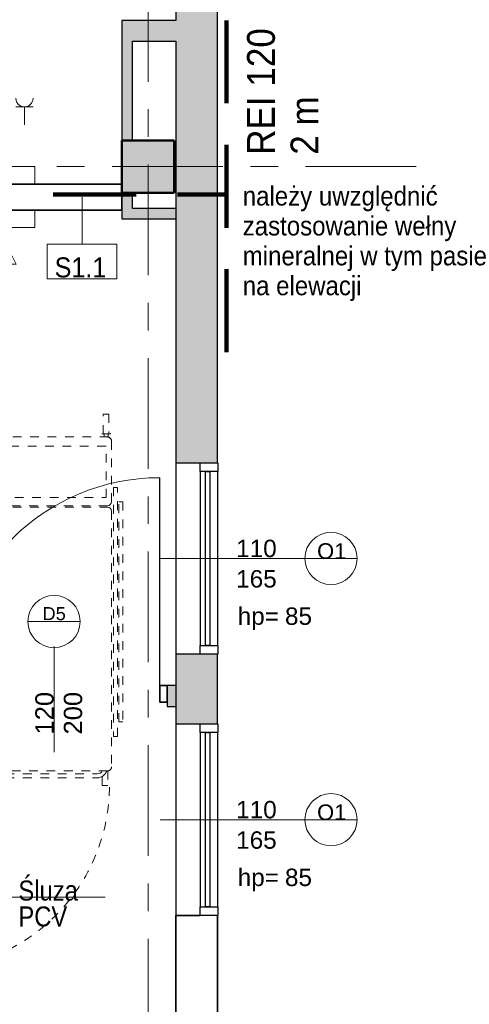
# Model space of a CAD drawing. Header units: centimetres. Extents: x 101 to 4622, y -1383 to 1498.
# Tile 56 of 68: x 4363 to 4622, y -468 to 97. Entities that reach past the tile are written whole.
import ezdxf

# ---------------------------------------------------------------- set-up
doc = ezdxf.new("R2010")
doc.units = ezdxf.units.CM
for name, pattern in [('Długa kreska', [71.4375, 47.625, -23.8125]), ('Kreska', [10, 5, -5]), ('Oś', [111.125, 63.5, -15.875, 15.875, -15.875])]:
    doc.linetypes.add(name, pattern=pattern)
for name, color, linetype, lineweight in [('A-AREA-IDEN', 2, 'Continuous', 18), ('A-DETL', 90, 'Continuous', 9), ('A-DETL-GENF', 92, 'Continuous', 18), ('A-DETL-MEDM', 33, 'Continuous', 35), ('A-DOOR', 31, 'Continuous', 25), ('A-DOOR-IDEN', 31, 'Continuous', 18), ('A-GENM-HDLN', 13, 'Kreska', 18), ('A-GLAZ', 151, 'Continuous', 25), ('A-GLAZ-IDEN', 152, 'Continuous', 18), ('A-WALL', 113, 'Continuous', 25), ('A-WALL-IDEN', 211, 'Continuous', 18), ('A-WALL-PATT', 111, 'Continuous', 25), ('G-ANNO-TEXT', 231, 'Continuous', 18), ('Q-SPCQ', 91, 'Continuous', 18), ('Q-SPCQ-HDLN', 91, 'Kreska', 18), ('S-COLS', 52, 'Continuous', 25), ('S-GRID', 1, 'Continuous', 18)]:
    doc.layers.add(name, color=color, linetype=linetype, lineweight=lineweight)
doc.styles.add('Arial_1', font='arial.ttf', dxfattribs={"height": 7.5})
doc.styles.add('Arial_10', font='arial.ttf', dxfattribs={"height": 0.2})
doc.styles.add('Arial_11', font='arial.ttf', dxfattribs={"height": 9})
doc.styles.add('Arial_14', font='arial.ttf', dxfattribs={"width": 0.9, "height": 16})
doc.styles.add('Arial_4', font='arial.ttf', dxfattribs={"width": 0.85, "height": 11.5})
doc.styles.add('Arial_5', font='arial.ttf', dxfattribs={"height": 10})
doc.styles.add('Arial_6', font='arial.ttf', dxfattribs={"width": 0.9, "height": 11.5})
doc.styles.add('Arial_7', font='arial.ttf', dxfattribs={"height": 10.5})
doc.styles.add('Arial_8', font='arial.ttf', dxfattribs={"width": 0.9, "height": 11})

# ---------------------------------------------------------------- blocks, each defined once
blk = doc.blocks.new('M_Concrete-Square-Column - 300 x 300mm-1161001-4_piętro II PT - projektowany - PPOŻ B')
at = {"layer": 'S-COLS', "lineweight": 18}
blk.add_hatch(color=254, dxfattribs=at).paths.add_polyline_path([(15, 15), (-15, 15), (-15, -15), (15, -15)], flags=0)
at = {"layer": 'S-COLS', "lineweight": 50}
for p, q in [((15, 15), (-15, 15)), ((-15, 15), (-15, -15)), ((15, -15), (15, 15)), ((-15, -15), (15, -15))]:
    blk.add_line(p, q, dxfattribs=at)
blk = doc.blocks.new('DRZWI 1S - Drzwi 120-1363990-4_piętro II PT - projektowany - PPOŻ B')
at = {"layer": 'A-DETL-GENF'}
for p, q in [((-65, 6), (-65, -3.5)), ((-60.7, 6), (-65, 6)), ((-60.7, -3.5), (-60.7, 6)), ((65, 6), (60.7, 6)), ((60.7, 6), (60.7, -3.5)), ((65, -3.5), (65, 6)), ((-65, -3.5), (-60.7, -3.5)), ((60.7, -3.5), (65, -3.5))]:
    blk.add_line(p, q, dxfattribs=at)
at = {"layer": 'A-DETL-MEDM'}
for p, q in [((-60.7, 6), (-65, 6)), ((-65, 6), (-65, -3.5)), ((-60.7, -3.5), (-60.7, 6)), ((60.7, -3.5), (60.7, 6)), ((60.7, 6), (65, 6)), ((65, 6), (65, -3.5)), ((-65, -3.5), (-60.7, -3.5)), ((65, -3.5), (60.7, -3.5))]:
    blk.add_line(p, q, dxfattribs=at)
at = {"layer": 'A-DOOR'}
blk.add_line((60.7, 6), (60.7, 125.39), dxfattribs=at)
at = {"layer": 'A-DOOR', "lineweight": 18}
blk.add_line((0, 28.5), (0, -28.5), dxfattribs=at)
blk.add_arc((60.7, 5.39), 120, 90, 179.707, dxfattribs=at)
blk = doc.blocks.new('Łóżko transportowe - łóżko PRAWY SKRĘT-1263338-4_piętro II PT - projektowany - PPOŻ B')
at = {"layer": 'A-GENM-HDLN'}
for p, q in [((-211, -72.67), (-207.66, -72.67)), ((-211, -81.04), (-211, -72.67)), ((-207.66, -72.67), (-207.66, -77.83)), ((-149.44, -72.67), (-149.44, -77.72)), ((-146.11, -72.67), (-149.44, -72.67)), ((-146.11, -81.04), (-146.11, -72.67)), ((-152.16, -77.04), (-204.76, -77.04)), ((-213.01, -230.22), (-213.01, -83.34)), ((-210.71, -81.04), (-146.11, -81.04)), ((-152.16, -79.34), (-204.76, -79.34)), ((-144.01, -83.34), (-144.01, -230.22)), ((-214.13, -100.83), (-216.43, -100.83)), ((-216.43, -100.83), (-216.43, -243.73)), ((-214.13, -243.73), (-214.13, -100.83)), ((-142.2, -101.09), (-139.9, -101.09)), ((-142.2, -243.73), (-142.2, -101.09)), ((-139.9, -101.09), (-139.9, -243.73)), ((-219.53, -109.11), (-217.23, -109.11)), ((-219.53, -235.46), (-219.53, -109.11)), ((-217.23, -109.11), (-217.23, -235.46)), ((-138.89, -109.11), (-138.89, -235.46)), ((-136.59, -109.11), (-138.89, -109.11)), ((-136.59, -235.46), (-136.59, -109.11)), ((-217.23, -235.46), (-219.53, -235.46)), ((-213.01, -270.47), (-213.01, -235.61)), ((-146.31, -232.52), (-210.71, -232.52)), ((-210.71, -233.31), (-146.31, -233.31)), ((-144.01, -235.61), (-144.01, -270.47)), ((-138.89, -235.46), (-136.59, -235.46)), ((-147.5, -238.03), (-209.87, -238.03)), ((-209.87, -238.03), (-209.87, -267.5)), ((-147.5, -267.5), (-147.5, -238.03)), ((-216.43, -243.73), (-214.13, -243.73)), ((-139.9, -243.73), (-142.2, -243.73)), ((-209.87, -267.5), (-147.5, -267.5)), ((-211.54, -285.9), (-211.54, -274.65)), ((-146.31, -272.77), (-210.71, -272.77)), ((-208.23, -274.65), (-208.23, -285.9)), ((-150.17, -274.65), (-145.11, -274.65)), ((-149.14, -285.9), (-149.14, -274.65)), ((-148.67, -274.65), (-148.67, -272.75)), ((-146.35, -274.65), (-146.35, -272.75)), ((-145.83, -274.65), (-145.83, -285.9)), ((-208.23, -285.9), (-211.54, -285.9)), ((-145.83, -285.9), (-149.14, -285.9))]:
    blk.add_line(p, q, dxfattribs=at)
for centre, radius, start, end in [((-152.16, -82.79), 5.75, 17.7326, 90), ((-210.71, -83.34), 2.3, 90, 180), ((-152.16, -82.79), 3.45, 30.5058, 90), ((-146.31, -83.34), 2.3, 0, 90), ((-146.31, -230.22), 2.3, 270, 0), ((-146.31, -235.61), 2.3, 0, 90), ((-210.71, -270.47), 2.3, 180, 270), ((-146.31, -270.47), 2.3, 270, 0)]:
    blk.add_arc(centre, radius, start, end, dxfattribs=at)
at = {"layer": 'Q-SPCQ'}
for p, q in [((-55.67, 38.72), (-55.67, 41.02)), ((-55.67, 41.02), (70.69, 41.02)), ((70.69, 41.02), (70.69, 38.72)), ((-94.86, 34.06), (-94.86, 29)), ((-90.67, 34.5), (-55.81, 34.5)), ((-63.94, 37.92), (-63.94, 35.62)), ((78.96, 37.92), (-63.94, 37.92)), ((-63.94, 35.62), (78.96, 35.62)), ((70.69, 38.72), (-55.67, 38.72)), ((-50.42, 34.5), (96.46, 34.5)), ((78.96, 35.62), (78.96, 37.92)), ((-106.11, 29.72), (-106.11, 33.03)), ((-106.11, 33.03), (-94.86, 33.03)), ((-94.86, 29.72), (-106.11, 29.72)), ((-94.86, 32.56), (-92.95, 32.56)), ((-94.86, 30.24), (-92.95, 30.24)), ((-92.97, -32.2), (-92.97, 32.2)), ((-87.7, 31.37), (-87.7, -31)), ((-58.24, 31.37), (-87.7, 31.37)), ((-58.24, 12.56), (-58.24, 31.37)), ((-53.51, 32.2), (-53.51, 14.3)), ((-52.72, 15.13), (-52.72, 32.2)), ((-43.95, 26.18), (-41.4, 29.24)), ((-41.4, 29.24), (-37.87, 30.32)), ((-37.87, 30.32), (-32.38, 29.92)), ((-32.38, 29.92), (-23.14, 28.89)), ((-23.49, 33.12), (-21.22, 5.81)), ((98.76, 32.49), (107.12, 32.49)), ((98.76, 32.2), (98.76, -32.4)), ((107.12, 29.16), (101.97, 29.16)), ((107.12, 32.49), (107.12, 29.16)), ((118.27, 28.69), (117.47, 28.15)), ((120.12, 28.95), (118.27, 28.69)), ((121.45, 28.95), (120.12, 28.95)), ((123.04, 28.95), (121.45, 28.95)), ((124.84, 28.69), (123.04, 28.95)), ((-45.79, 21.48), (-43.95, 26.18)), ((100.45, -26.34), (100.45, 26.25)), ((102.75, -26.34), (102.75, 26.25)), ((114.56, 25.24), (114.03, 24.44)), ((114.03, 24.44), (114.03, 23.91)), ((114.03, 23.91), (114.08, 23.1)), ((114.08, 23.1), (114.32, 22.25)), ((115.35, 26.3), (114.56, 25.24)), ((115.88, 27.09), (115.35, 26.3)), ((117.47, 28.15), (115.88, 27.09)), ((-79.79, 17.34), (-71, 17.03)), ((-75.29, 17.28), (-78.02, 15.16)), ((-71, 17.03), (-65.71, 15.12)), ((-52.06, 15.82), (-45.79, 21.48)), ((-30.17, 17.16), (-29.39, 13.18)), ((114.32, 22.25), (114.71, 21.57)), ((114.71, 21.57), (114.98, 21.19)), ((114.98, 21.19), (115.23, 20.92)), ((115.23, 20.92), (115.48, 20.74)), ((123.91, 21.37), (124.1, 21)), ((147.83, 18.1), (147.96, 17.02)), ((147.96, 17.02), (148.22, 15.7)), ((-85.46, 8.14), (-83.75, 12.89)), ((-83.75, 12.89), (-81.46, 16.46)), ((-78.02, 15.16), (-79.32, 12.25)), ((-79.32, 12.25), (-79.3, 7.78)), ((-70.43, 12.29), (-71.36, 9.94)), ((-65.71, 15.12), (-60.22, 12.25)), ((-60.22, 12.25), (-57.47, 9.74)), ((-59.96, 11.91), (-56.86, 11.75)), ((-55.38, 12.34), (-52.06, 15.82)), ((-29.39, 13.18), (-27.6, 10.36)), ((148.22, 15.7), (148.49, 14.64)), ((148.49, 14.64), (149.02, 12.25)), ((149.02, 12.25), (149.28, 10.66)), ((-85.11, 2.29), (-85.46, 8.14)), ((-80.57, 2.56), (-79.46, 6.57)), ((-62.45, 4.98), (-62.68, 6.92)), ((-57.47, 9.74), (-56.99, 4.53)), ((-27.43, 6.67), (-29.38, 3.26)), ((-27.6, 10.36), (-27.43, 6.67)), ((149.28, 10.66), (149.55, 8.54)), ((149.55, 8.54), (149.55, 6.42)), ((149.55, 6.42), (149.81, 4.3)), ((-83.81, -1.05), (-85.11, 2.29)), ((-80.05, -0.59), (-80.57, 2.56)), ((-71.99, 0.23), (-72.29, 2.75)), ((-63.14, 3.31), (-62.45, 4.98)), ((-57.02, 4.3), (-58.79, -0.56)), ((-21.88, 0.92), (-27.74, -15.16)), ((149.81, 4.3), (149.81, 2.44)), ((149.81, 2.44), (149.81, 0.85)), ((149.81, 0.85), (149.81, -1.27)), ((-73.74, -4.18), (-82.45, -2.21)), ((-77.94, -3.33), (-80.05, -0.59)), ((-68.13, -3.67), (-73.74, -4.18)), ((-62.1, -2.29), (-68.13, -3.67)), ((-58.79, -0.56), (-62.1, -2.29)), ((-61.75, -2.03), (-58.71, -2.66)), ((-58.24, -31), (-58.24, -3.82)), ((-57.43, -3.6), (-55.11, -7.81)), ((-30.06, -8.73), (-28.96, -5.2)), ((-28.96, -5.2), (-29.98, -1.41)), ((149.81, -1.27), (149.81, -3.39)), ((-55.11, -7.81), (-50.47, -14.88)), ((-53.51, -10.24), (-53.51, -32.2)), ((-34.27, -14.65), (-32.51, -11)), ((-32.51, -11), (-30.06, -8.73)), ((96.55, -8.81), (97.4, -14.24)), ((102.27, -8.97), (97.21, -8.16)), ((104.13, -7.98), (104.02, -8.17)), ((111.94, -13.19), (104.98, -7.83)), ((-52.72, -32.2), (-52.72, -11.45)), ((-50.47, -14.88), (-49.89, -19.88)), ((98.63, -15.63), (108.86, -18.54)), ((149.28, -16.38), (149.02, -17.7)), ((-49.89, -19.88), (-48.19, -23.49)), ((-28.42, -18.63), (-29.07, -34.66)), ((147.92, -21.46), (147.08, -22.85)), ((148.49, -20.09), (147.92, -21.46)), ((148.75, -18.76), (148.49, -20.09)), ((149.02, -17.7), (148.75, -18.76)), ((-48.19, -23.49), (-45.06, -25.43)), ((-45.06, -25.43), (-39.64, -26.44)), ((-39.64, -26.44), (-28.8, -28.02)), ((127.81, -27.51), (125.69, -27.25)), ((129.93, -27.78), (127.81, -27.51)), ((131.79, -27.78), (129.93, -27.78)), ((132.4, -27.81), (131.79, -27.78)), ((137.62, -27.78), (135.76, -28.04)), ((139.47, -27.51), (137.62, -27.78)), ((141.59, -26.98), (139.47, -27.51)), ((142.92, -26.45), (141.59, -26.98)), ((144.25, -25.92), (142.92, -26.45)), ((145.31, -25.13), (144.25, -25.92)), ((146.1, -24.33), (145.31, -25.13)), ((147.16, -22.74), (146.1, -24.33)), ((-106.11, -32.67), (-106.11, -29.36)), ((-106.11, -29.36), (-94.86, -29.36)), ((-94.86, -32.67), (-106.11, -32.67)), ((-94.86, -28.33), (-94.86, -33.39)), ((-94.86, -29.83), (-92.95, -29.83)), ((-94.86, -32.16), (-92.95, -32.16)), ((-87.7, -31), (-58.24, -31)), ((98.76, -32.4), (107.12, -32.4)), ((107.12, -29.06), (102.07, -29.06)), ((107.12, -32.4), (107.12, -29.06)), ((-55.81, -34.5), (-90.67, -34.5)), ((-63.94, -38.61), (-63.94, -36.31)), ((-63.94, -36.31), (78.7, -36.31)), ((78.7, -38.61), (-63.94, -38.61)), ((96.46, -34.5), (-50.42, -34.5)), ((78.7, -36.31), (78.7, -38.61)), ((-55.67, -39.61), (-55.67, -41.91)), ((70.69, -39.61), (-55.67, -39.61)), ((-55.67, -41.91), (70.69, -41.91)), ((70.69, -41.91), (70.69, -39.61)), ((-212.57, -274.65), (-207.51, -274.65)), ((-211.07, -274.65), (-211.07, -272.74)), ((-208.75, -274.65), (-208.75, -272.75))]:
    blk.add_line(p, q, dxfattribs=at)
for centre, radius, start, end in [((-90.67, 32.2), 2.3, 90, 180), ((-55.81, 32.2), 2.3, 360, 90), ((-50.42, 32.2), 2.3, 90, 180), ((96.46, 32.2), 2.3, 360, 90), ((97, 26.25), 5.75, 360, 72.2674), ((97, 26.25), 3.45, 360, 59.4942), ((114.45, 26.3), 10.67, 332.4303, 17.0256), ((135.37, -72.1), 102.08, 84.1616, 96.0296), ((155.31, -5.05), 35.87, 106.259, 128.4942), ((147.02, 24.57), 5.12, 53.3457, 110.0357), ((147.85, 25.78), 3.66, 334.0102, 52.4708), ((137.61, 13.35), 10, 86.6496, 169.8675), ((136.81, -0.41), 23.79, 75.7422, 86.6496), ((142.07, 16.76), 5.92, 13.0754, 84.1902), ((163.14, 13.71), 15.93, 138.9112, 164.0086), ((-79.85, 15.43), 1.91, 88.013, 147.341), ((118.49, 37.03), 16.57, 259.523, 289.0823), ((127.32, 11.76), 9.78, 68.046, 109.2287), ((-56.76, 13.66), 1.91, 267.0558, 316.4033), ((153.18, 10.57), 25.82, 169.8675, 185.4386), ((-32.69, 4.86), 11.5, 339.9773, 4.7513), ((131.67, -10.77), 19.09, 104.2457, 129.8189), ((133.26, -12.2), 20.9, 95.7555, 107.4934), ((133.4, -5.54), 14.31, 49.021, 98.976), ((123.87, -1.49), 6.97, 129.3765, 229.136), ((137.33, 0.4), 7.91, 309.1031, 2.8416), ((137.97, -0.27), 7.34, 8.3566, 49.021), ((-82.03, -0.35), 1.91, 201.3338, 257.3013), ((-59.1, -4.53), 1.91, 28.911, 78.2584), ((79.86, -7.33), 70.06, 352.5069, 3.2247), ((97.11, -8.72), 0.576, 80.8461, 188.9292), ((102.55, -7.27), 1.73, 260.8461, 328.5399), ((104.62, -8.28), 0.576, 52.4244, 148.5399), ((129.04, 4.7), 15.03, 229.6853, 259.0191), ((128, 26.42), 36.52, 267.1297, 277.2298), ((34.66, -39.09), 97.15, 9.5267, 17.2664), ((129.04, 12.28), 22.38, 279.3994, 306.3925), ((-16.93, -19.09), 11.5, 159.9773, 177.6993), ((99.11, -13.97), 1.73, 188.9292, 254.1509), ((61.3, 12.26), 56.78, 325.6186, 334.1985), ((127.86, 18.05), 34.19, 243.1615, 271.9722), ((139.83, 31.24), 60.07, 238.1847, 249.7735), ((97, -26.34), 3.45, 300.5058, 360), ((97, -26.34), 5.75, 287.7326, 360), ((133.88, 9.76), 37.9, 246.9882, 257.5224), ((136.25, -23.47), 5.8, 175.4525, 229.6854), ((134.62, -17.47), 10.63, 258.4769, 276.1668), ((-90.67, -32.2), 2.3, 180, 270), ((-55.81, -32.2), 2.3, 270, 0), ((-50.42, -32.2), 2.3, 180, 270), ((96.46, -32.2), 2.3, 270, 0), ((-204.76, -82.79), 5.75, 90, 162.2674), ((-204.76, -82.79), 3.45, 90, 149.4942), ((-210.71, -230.22), 2.3, 180, 270), ((-210.71, -235.61), 2.3, 90, 180)]:
    blk.add_arc(centre, radius, start, end, dxfattribs=at)
at = {"layer": 'Q-SPCQ-HDLN'}
for centre, radius, end in [((-106.11, -72.67), 105.71, 180.198), ((-106.11, -72.67), 40, 180), ((-28.77, -150.01), 105.71, 180.198)]:
    blk.add_arc(centre, radius, 90, end, dxfattribs=at)
blk = doc.blocks.new('Aluminum_Exterior_Window_-_Single - 110 x 165 cm-1394800-4_piętro II PT - projektowany - PPOŻ B')
at = {"layer": 'A-GLAZ'}
for p, q in [((-137.16, -4.66), (-132.16, -4.66)), ((-137.16, -14.66), (-137.16, -4.66)), ((-132.16, -4.66), (-132.16, -14.66)), ((-32.16, -4.66), (-132.16, -4.66)), ((-32.16, -4.66), (-27.16, -4.66)), ((-32.16, -14.66), (-32.16, -4.66)), ((-27.16, -4.66), (-27.16, -14.66)), ((-132.16, -7.67), (-32.16, -7.67)), ((-132.16, -10.21), (-132.16, -7.67)), ((-32.16, -10.21), (-132.16, -10.21)), ((-32.16, -7.67), (-32.16, -10.21)), ((-132.16, -14.66), (-137.16, -14.66)), ((-132.16, -14.66), (-32.16, -14.66)), ((-27.16, -14.66), (-32.16, -14.66))]:
    blk.add_line(p, q, dxfattribs=at)
blk = doc.blocks.new('Panel Gazowo Oswietleniowy 1 - Type 1-1480265-4_piętro II PT - projektowany - PPOŻ B')
at = {"layer": 'Q-SPCQ'}
for p, q in [((-77.5, -7.5), (-77.5, -17.5)), ((102.5, -17.5), (102.5, -7.5)), ((-77.5, -17.5), (102.5, -17.5)), ((9.36, -17.5), (9.36, -28)), ((21.87, -27.83), (21.87, -17.5)), ((35.33, -27.83), (35.33, -17.5)), ((48.5, -27.83), (48.5, -17.5)), ((16.87, -27.83), (26.87, -27.83)), ((30.33, -27.83), (40.33, -27.83)), ((43.5, -27.83), (53.5, -27.83)), ((60.5, -23.5), (75.5, -23.5)), ((60.5, -38.5), (60.5, -23.5)), ((75.5, -23.5), (75.5, -38.5)), ((84.19, -23.5), (76.69, -38.5)), ((91.69, -38.5), (84.19, -23.5)), ((8.12, -30.98), (3.18, -35.93)), ((3.18, -35.93), (1.87, -34.62)), ((75.5, -38.5), (60.5, -38.5)), ((76.69, -38.5), (91.69, -38.5)), ((-71.5, -51.83), (-71.5, -41.5)), ((-58.33, -51.83), (-58.33, -41.5)), ((-76.5, -51.83), (-66.5, -51.83)), ((-63.33, -51.83), (-53.33, -51.83))]:
    blk.add_line(p, q, dxfattribs=at)
blk.add_circle((9.36, -29.75), 1.75, dxfattribs=at)
for centre, start in [((21.87, -32.83), 0), ((35.33, -32.83), 0), ((48.5, -32.83), 0), ((-71.5, -56.83), 360), ((-58.33, -56.83), 360)]:
    blk.add_arc(centre, 5, start, 180, dxfattribs=at)
blk = doc.blocks.new('ET sciana_AT7 - 10mm-838066-4_piętro II PT - projektowany - PPOŻ B')
at = {"layer": 'A-WALL-IDEN'}
for p, q in [((-0.4, 0.196875), (0.4, 0.196875)), ((-0.4, -0.203125), (-0.4, 0.196875)), ((0.4, 0.196875), (0.4, -0.203125)), ((-0.4, -0.203125), (0.4, -0.203125))]:
    blk.add_line(p, q, dxfattribs=at)
blk = doc.blocks.new('etykieta drzwi wymiar i kategoria - etykieta drzwi 1S góra-1350608-4_piętro II PT - projektowany - PPOŻ B')
at = {"layer": 'A-DOOR-IDEN'}
for p, q in [((-0.3, 1.498), (0.3, 1.498)), ((0, 0), (0, 1.198))]:
    blk.add_line(p, q, dxfattribs=at)
blk.add_circle((0, 1.498), 0.3, dxfattribs=at)
blk = doc.blocks.new('METKA_POMIESZCZENIA1 - Rozbudowana - bez ramki-1409110-4_piętro II PT - projektowany - PPOŻ B')
at = {"layer": 'A-AREA-IDEN'}
for p, q in [((0, 0.425), (0, 0)), ((-0.8, 0), (1.1, 0)), ((0, 0), (0, -0.425))]:
    blk.add_line(p, q, dxfattribs=at)
blk = doc.blocks.new('Okno_PG_typ 100 - --862235-4_piętro II PT - projektowany - PPOŻ B')
at = {"layer": 'A-GLAZ-IDEN'}
blk.add_line((0, -1.895), (0, 0.368), dxfattribs=at)
blk.add_circle((0, 0.068), 0.3, dxfattribs=at)
at = {"layer": 'A-GLAZ-IDEN', "insert": (0.562, -1.004), "char_height": 0.2, "width": 0.4949, "attachment_point": 1, "rotation": 90, "line_spacing_factor": 0.936439, "style": 'Arial_10'}
blk.add_mtext('\\pxt6.35,12.7,19.05,25.4,31.75,38.1,44.45,50.8,57.15,63.5,69.85,76.2,82.55,88.9,95.25,101.6,107.95,114.3,120.65,127,133.35,139.7,146.05,152.4,158.75,165.1,171.45,177.8,184.15,190.5,196.85,203.2;{hp=}', dxfattribs=at)

msp = doc.modelspace()

# ---------------------------------------------------------------- hatches: boundary and pattern name
at = {"layer": 'A-WALL-PATT'}
h = msp.add_hatch(color=9, dxfattribs=at)
h.paths.add_polyline_path([(4453.04, -1192.38), (4477.04, -1192.38), (4477.04, -507.38), (4453.04, -507.38), (4453.04, -613.49)], flags=0)
h.paths.add_polyline_path([(4477.04, -307.38), (4477.04, -267.38), (4453.04, -267.38), (4453.04, -307.38), (4467.04, -307.38)], flags=0)
h.paths.add_polyline_path([(4467.04, -157.38), (4477.04, -157.38), (4477.04, 182.62), (4453.04, 182.62), (4453.04, -157.38)], flags=0)
h.paths.add_polyline_path([(4467.04, 292.62), (4477.04, 292.62), (4477.04, 332.62), (4453.04, 332.62), (4453.04, 292.62)], flags=0)
h.paths.add_polyline_path([(4467.04, 532.62), (4477.04, 532.62), (4477.04, 1217.62), (4453.04, 1217.62), (4453.04, 532.62)], flags=0)
for points in [[(4453.04, 84.62), (4453.04, 96.62), (4422.04, 96.62), (4422.04, 84.62), (4428.04, 84.62)], [(4453.04, -17.38), (4453.04, -11.38), (4422.04, -11.38), (4422.04, -17.38)]]:
    msp.add_hatch(color=9, dxfattribs=at).paths.add_polyline_path(points, flags=0)
h = msp.add_hatch(color=9, dxfattribs=at)
h.paths.add_polyline_path([(4422.04, -11.38), (4428.04, -11.38), (4428.04, -2.38), (4422.04, -2.38)], flags=0)
h.paths.add_polyline_path([(4428.04, 27.62), (4428.04, 84.62), (4422.04, 84.62), (4422.04, 27.62)], flags=0)
h = msp.add_hatch(color=9, dxfattribs=at)
h.paths.add_polyline_path([(3606.04, -297.38), (3943.04, -297.38), (3943.04, -285.38), (3606.04, -285.38)], flags=0)
h.paths.add_polyline_path([(3488.04, -297.38), (3506.04, -297.38), (3506.04, -285.38), (3488.04, -285.38)], flags=0)
h.paths.add_polyline_path([(4448.04, -297.38), (4453.04, -297.38), (4453.04, -285.38), (4448.04, -285.38), (4448.04, -294.88)], flags=0)
h.paths.add_polyline_path([(4318.04, -297.38), (4318.04, -285.38), (4043.04, -285.38), (4043.04, -297.38)], flags=0)

# ---------------------------------------------------------------- linework, layer by layer
at = {"layer": 'A-DETL', "linetype": 'Długa kreska', "lineweight": 100}
for p, q in [((4482.04, 96.62), (4482.04, -103.38)), ((3311.04, -3.38), (4482.04, -3.38))]:
    msp.add_line(p, q, dxfattribs=at)
at = {"layer": 'A-WALL'}
for p, q in [((4453.04, 1217.62), (4453.04, 96.62)), ((4477.04, -157.38), (4477.04, 182.62)), ((4422.04, 96.62), (4422.04, 27.62)), ((4453.04, 96.62), (4422.04, 96.62)), ((4428.04, 27.62), (4428.04, 84.62)), ((4428.04, 84.62), (4453.04, 84.62)), ((4453.04, 84.62), (4453.04, -417.38)), ((4428.04, -11.38), (4428.04, -2.38)), ((4422.04, -12.38), (4422.04, -17.38)), ((4453.04, -11.38), (4428.04, -11.38)), ((4422.04, -17.38), (4453.04, -17.38)), ((4453.04, -157.38), (4467.04, -157.38)), ((4467.04, -267.38), (4453.04, -267.38)), ((4477.04, -307.38), (4477.04, -267.38)), ((4453.04, -285.38), (4448.04, -285.38)), ((4448.04, -294.88), (4448.04, -297.38)), ((4448.04, -297.38), (4453.04, -297.38)), ((4453.04, -307.38), (4467.04, -307.38))]:
    msp.add_line(p, q, dxfattribs=at)
at = {"layer": 'A-WALL', "color": 7, "lineweight": 35}
for p, q in [((4422.04, 2.62), (4093.04, 2.62)), ((4422.04, -12.38), (4422.04, -2.38)), ((4093.04, -12.38), (4422.04, -12.38)), ((4453.04, -417.38), (4453.04, -507.38)), ((4467.04, -417.38), (4453.04, -417.38)), ((4477.04, -507.38), (4477.04, -417.38))]:
    msp.add_line(p, q, dxfattribs=at)
at = {"layer": 'A-WALL-IDEN'}
msp.add_line((4399.16, -4.88), (4399.16, -31.88), dxfattribs=at)
at = {"layer": 'S-GRID', "linetype": 'Oś'}
for p, q in [((4437.04, -1383.2), (4437.04, 1438.12)), ((4591.09, 12.62), (1467.04, 12.62))]:
    msp.add_line(p, q, dxfattribs=at)

# ---------------------------------------------------------------- block references
at = {"layer": 'A-AREA-IDEN', "xscale": 49.99999999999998, "yscale": 49.99999999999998, "zscale": 49.99999999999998}
msp.add_blockref('METKA_POMIESZCZENIA1 - Rozbudowana - bez ramki-1409110-4_piętro II PT - projektowany - PPOŻ B', (4357.35, -406.79), dxfattribs=at)
at = {"layer": 'A-DOOR'}
msp.add_blockref('DRZWI 1S - Drzwi 120-1363990-4_piętro II PT - projektowany - PPOŻ B', (4383.04, -291.38), dxfattribs=at)
at = {"layer": 'A-DOOR-IDEN', "xscale": 49.99999999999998, "yscale": 49.99999999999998, "zscale": 49.99999999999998}
msp.add_blockref('etykieta drzwi wymiar i kategoria - etykieta drzwi 1S góra-1350608-4_piętro II PT - projektowany - PPOŻ B', (4383.04, -323.51), dxfattribs=at)
at = {"layer": 'A-GLAZ', "rotation": 89.99999999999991}
for p in [(4462.39, -130.22), (4462.39, -280.22)]:
    msp.add_blockref('Aluminum_Exterior_Window_-_Single - 110 x 165 cm-1394800-4_piętro II PT - projektowany - PPOŻ B', p, dxfattribs=at)
at = {"layer": 'A-GLAZ-IDEN', "xscale": 49.99999999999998, "yscale": 49.99999999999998, "zscale": 49.99999999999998, "rotation": 270.0000000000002}
for p in [(4538.75, -212.38), (4538.75, -362.38)]:
    msp.add_blockref('Okno_PG_typ 100 - --862235-4_piętro II PT - projektowany - PPOŻ B', p, dxfattribs=at)
at = {"layer": 'A-WALL-IDEN', "xscale": 49.99999999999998, "yscale": 49.99999999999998, "zscale": 49.99999999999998}
msp.add_blockref('ET sciana_AT7 - 10mm-838066-4_piętro II PT - projektowany - PPOŻ B', (4399.16, -41.73), dxfattribs=at)
at = {"layer": 'Q-SPCQ', "rotation": 180}
for name, p in [('Panel Gazowo Oswietleniowy 1 - Type 1-1480265-4_piętro II PT - projektowany - PPOŻ B', (4294.54, -4.88)), ('Łóżko transportowe - łóżko PRAWY SKRĘT-1263338-4_piętro II PT - projektowany - PPOŻ B', (4203.04, -415.38))]:
    msp.add_blockref(name, p, dxfattribs=at)
at = {"layer": 'Q-SPCQ'}
msp.add_blockref('Panel Gazowo Oswietleniowy 1 - Type 1-1480265-4_piętro II PT - projektowany - PPOŻ B', (4269.54, -4.88), dxfattribs=at)
at = {"layer": 'S-COLS', "lineweight": 18, "rotation": 270.0000000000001}
msp.add_blockref('M_Concrete-Square-Column - 300 x 300mm-1161001-4_piętro II PT - projektowany - PPOŻ B', (4437.04, 12.62), dxfattribs=at)

# ---------------------------------------------------------------- texts
at = {"layer": 'A-AREA-IDEN', "char_height": 11.5, "line_spacing_factor": 0.936439, "style": 'Arial_4'}
for s, insert, width, attachment_point in [('\\pt42.49997,84.99995,127.50004,170.00002,212.49999,254.99996,297.50005,340.00003,382.5,424.99998,467.49995,510.00004,552.50002,594.99999,637.49997,679.99994,722.50003,765.00001,807.49998,849.99996,892.50005,935.00002,977.5,1019.99998,1062.49995,1105.00004,1147.50002,1189.99999,1232.49997,1275.00006,1317.50003,1360.00001;Śluza', (4362.57, -408.98), 34, 7), ('\\pxt3.69565,7.3913,11.08696,14.78261,18.47826,22.17391,25.86957,29.56522,33.26087,36.95652,40.65217,44.34783,48.04348,51.73913,55.43478,59.13043,62.82609,66.52174,70.21739,73.91304,77.6087,81.30435,85,88.69565,92.3913,96.08696,99.78261,103.47826,107.17391,110.86957,114.56522,118.26087;{PCV}', (4362.57, -412.21), 28.135, 1)]:
    msp.add_mtext(s, dxfattribs=dict(at, insert=insert, width=width, attachment_point=attachment_point))
at = {"layer": 'A-DOOR-IDEN', "insert": (4383.11, -244.09), "char_height": 7.5, "width": 13.9, "attachment_point": 5, "line_spacing_factor": 0.936439, "style": 'Arial_1'}
msp.add_mtext('\\pxqc,t8.46667,16.93333,25.4,33.86667,42.33333,50.8,59.26667,67.73333,76.2,84.66667,93.13333,101.6,110.06667,118.53333,127,135.46667,143.93333,152.4,160.86667,169.33333,177.8,186.26667,194.73333,203.2,211.66667,220.13333,228.6,237.06667,245.53333,254,262.46667,270.93333;{D5}', dxfattribs=at)
at = {"layer": 'A-DOOR-IDEN', "insert": (4385.8, -301.23), "char_height": 10.5, "width": 25.15, "attachment_point": 5, "rotation": 90, "line_spacing_factor": 0.936439, "style": 'Arial_7'}
msp.add_mtext('\\pxqc,t6.04762,12.09524,18.14286,24.19048,30.2381,36.28571,42.33333,48.38095,54.42857,60.47619,66.52381,72.57143,78.61905,84.66667,90.71429,96.7619,102.80952,108.85714,114.90476,120.95238,127,133.04762,139.09524,145.14286,151.19048,157.2381,163.28571,169.33333,175.38095,181.42857,187.47619,193.52381;{120\\P200}', dxfattribs=at)
at = {"layer": 'A-GLAZ-IDEN', "line_spacing_factor": 0.936439}
for s, insert, char_height, width, attachment_point, style in [('\\pxqc,t6.35,12.7,19.05,25.4,31.75,38.1,44.45,50.8,57.15,63.5,69.85,76.2,82.55,88.9,95.25,101.6,107.95,114.3,120.65,127,133.35,139.7,146.05,152.4,158.75,165.1,171.45,177.8,184.15,190.5,196.85,203.2;{110}', (4499.31, -206.68), 10, 24.15, 5, 'Arial_5'), ('\\pxqc,t7.05556,14.11111,21.16667,28.22222,35.27778,42.33333,49.38889,56.44444,63.5,70.55556,77.61111,84.66667,91.72222,98.77778,105.83333,112.88889,119.94444,127,134.05556,141.11111,148.16667,155.22222,162.27778,169.33333,176.38889,183.44444,190.5,197.55556,204.61111,211.66667,218.72222,225.77778;{O1}', (4542.54, -208.18), 9, 16.85, 5, 'Arial_11'), ('\\pxqc,t6.35,12.7,19.05,25.4,31.75,38.1,44.45,50.8,57.15,63.5,69.85,76.2,82.55,88.9,95.25,101.6,107.95,114.3,120.65,127,133.35,139.7,146.05,152.4,158.75,165.1,171.45,177.8,184.15,190.5,196.85,203.2;{165}', (4499.31, -224.12), 10, 24.15, 5, 'Arial_5'), ('\\pxt6.35,12.7,19.05,25.4,31.75,38.1,44.45,50.8,57.15,63.5,69.85,76.2,82.55,88.9,95.25,101.6,107.95,114.3,120.65,127,133.35,139.7,146.05,152.4,158.75,165.1,171.45,177.8,184.15,190.5,196.85,203.2;{85}', (4515.71, -240.49), 10, 16.2, 1, 'Arial_5'), ('\\pxqc,t6.35,12.7,19.05,25.4,31.75,38.1,44.45,50.8,57.15,63.5,69.85,76.2,82.55,88.9,95.25,101.6,107.95,114.3,120.65,127,133.35,139.7,146.05,152.4,158.75,165.1,171.45,177.8,184.15,190.5,196.85,203.2;{110}', (4499.31, -356.68), 10, 24.15, 5, 'Arial_5'), ('\\pxqc,t7.05556,14.11111,21.16667,28.22222,35.27778,42.33333,49.38889,56.44444,63.5,70.55556,77.61111,84.66667,91.72222,98.77778,105.83333,112.88889,119.94444,127,134.05556,141.11111,148.16667,155.22222,162.27778,169.33333,176.38889,183.44444,190.5,197.55556,204.61111,211.66667,218.72222,225.77778;{O1}', (4542.54, -358.18), 9, 16.85, 5, 'Arial_11'), ('\\pxqc,t6.35,12.7,19.05,25.4,31.75,38.1,44.45,50.8,57.15,63.5,69.85,76.2,82.55,88.9,95.25,101.6,107.95,114.3,120.65,127,133.35,139.7,146.05,152.4,158.75,165.1,171.45,177.8,184.15,190.5,196.85,203.2;{165}', (4499.31, -374.12), 10, 24.15, 5, 'Arial_5'), ('\\pxt6.35,12.7,19.05,25.4,31.75,38.1,44.45,50.8,57.15,63.5,69.85,76.2,82.55,88.9,95.25,101.6,107.95,114.3,120.65,127,133.35,139.7,146.05,152.4,158.75,165.1,171.45,177.8,184.15,190.5,196.85,203.2;{85}', (4515.71, -390.49), 10, 16.2, 1, 'Arial_5')]:
    msp.add_mtext(s, dxfattribs=dict(at, insert=insert, char_height=char_height, width=width, attachment_point=attachment_point, style=style))
at = {"layer": 'A-WALL-IDEN', "insert": (4398.25, -45.31), "char_height": 11.5, "width": 29.79, "attachment_point": 5, "line_spacing_factor": 0.936439, "style": 'Arial_6'}
msp.add_mtext('\\pxqc,t4.96957,9.93913,14.9087,19.87826,24.84783,29.81739,34.78696,39.75652,44.72609,49.69565,54.66522,59.63478,64.60435,69.57391,74.54348,79.51304,84.48261,89.45217,94.42174,99.3913,104.36087,109.33043,114.3,119.26957,124.23913,129.2087,134.17826,139.14783,144.11739,149.08696,154.05652,159.02609;{S1.1}', dxfattribs=at)
at = {"layer": 'G-ANNO-TEXT', "color": 1, "insert": (4493.93, 19.47), "char_height": 16, "width": 73.0382, "attachment_point": 1, "rotation": 90, "line_spacing_factor": 0.936439, "style": 'Arial_14'}
msp.add_mtext('\\pxt3.57188,7.14375,10.71563,14.2875,17.85938,21.43125,25.00313,28.575,32.14688,35.71875,39.29063,42.8625,46.43438,50.00625,53.57813,57.15,60.72188,64.29375,67.86563,71.4375,75.00938,78.58125,82.15313,85.725,89.29688,92.86875,96.44063,100.0125,103.58438,107.15625,110.72813,114.3;{REI 120\\P2 m}', dxfattribs=at)
at = {"layer": 'G-ANNO-TEXT', "color": 1, "insert": (4491.45, 1.29), "char_height": 11, "width": 143.775, "attachment_point": 1, "line_spacing_factor": 0.936439, "style": 'Arial_8'}
msp.add_mtext('\\pt57.14995,114.30001,171.44996,228.60002,285.74997,342.90003,400.04998,457.20004,514.34999,571.50005,628.65,685.79995,742.95001,800.09996,857.25002,914.39997,971.55003,1028.69998,1085.85004,1142.99999,1200.15005,1257.3,1314.44995,1371.60001,1428.74996,1485.90002,1543.04997,1600.20003,1657.34998,1714.50004,1771.64999,1828.80005;należy uwzględnić zastosowanie wełny mineralnej w tym pasie na elewacji', dxfattribs=at)

doc.saveas('drawing.dxf')
